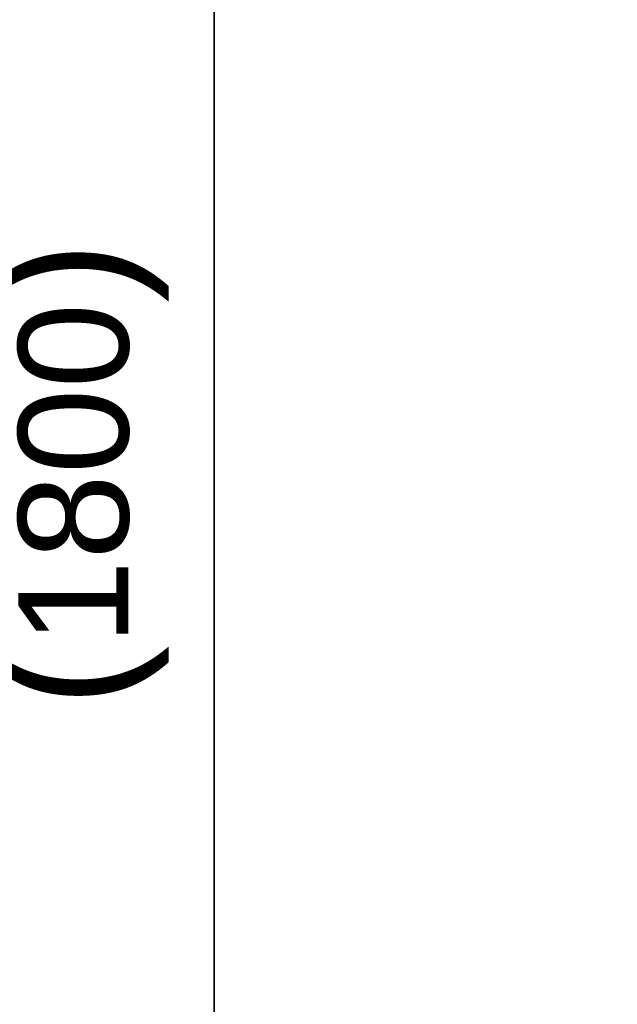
# Model space of a CAD drawing. Header units: millimetres. Extents: x 4 to 1188, y 1 to 840.
# Tile 11 of 197: x 191 to 218, y 375 to 419. Entities that reach past the tile are written whole.
import ezdxf

# ---------------------------------------------------------------- set-up
doc = ezdxf.new("R2010")
doc.units = ezdxf.units.MM
doc.layers.add('1', color=7, linetype='Continuous')
doc.styles.add('Arial Unicode MS', font='Arial Unicode MS')
doc.dimstyles.get("Standard").update_dxf_attribs({"dimtxt": 0.18, "dimasz": 0.18, "dimexe": 0.18, "dimexo": 0.0625, "dimgap": 0.09, "dimtad": 0, "dimtih": 1, "dimtoh": 1, "dimdec": 4, "dimzin": 0, "dimdsep": 46, "dimtxsty": 'Standard', "dimcen": 0.09, "dimadec": 0, "dimazin": 0, "dimtfac": 1, "dimtdec": 4, "dimtofl": 0, "dimtmove": 0, "dimatfit": 3, "dimfxl": 0, "dimtolj": 1, "dimtzin": 0, "dimarcsym": 0})

# ---------------------------------------------------------------- blocks, each defined once
blk = doc.blocks.new('_U15')
at = {"layer": '1', "color": 18, "lineweight": 35}
for p, q in [((245.621, 527.411), (197.849, 527.411)), ((199.849, 527.411), (199.849, 270.312)), ((224.192, 270.312), (197.849, 270.312))]:
    blk.add_line(p, q, dxfattribs=at)
at = {"layer": '1', "color": 18, "lineweight": 70}
for points in [[(199.849, 527.411), (200.625, 523.911), (199.073, 523.911)], [(199.849, 270.312), (199.073, 273.812), (200.625, 273.812)]]:
    blk.add_solid(points, dxfattribs=at)
at = {"layer": '1', "color": 18, "linetype": 'Continuous', "lineweight": 13, "insert": (197.779, 388.304), "char_height": 5, "attachment_point": 7, "rotation": 90, "line_spacing_factor": 1.047437, "style": 'Arial Unicode MS'}
blk.add_mtext('\\fArial Unicode MS|b0|i0;\\W1.0000;{\\H1.21x;(}1800{\\H1.21x;)}', dxfattribs=at)

msp = doc.modelspace()

# ---------------------------------------------------------------- dimensions: what is measured, and where the dimension line sits
at = {"layer": '1', "color": 18, "linetype": 'Continuous', "lineweight": 13}
dim = msp.add_linear_dim(base=(199.8493, 270.3119), p1=(268.0068, 527.4114), p2=(235.9068, 270.3119), angle=90, dimstyle='Standard', override={"dimtxt": 5, "dimasz": 3.5, "dimexe": 2, "dimexo": 1, "dimgap": 2.5, "dimtad": 1, "dimtih": 0, "dimtoh": 0, "dimdec": 0, "dimlfac": 7, "dimzin": 8, "dimdsep": 44, "dimlunit": 2, "dimpost": '(<>)', "dimtxsty": 'Arial Unicode MS', "dimsah": 1, "dimse1": 0, "dimse2": 0, "dimsd1": 0, "dimsd2": 0, "dimclrd": 18, "dimclre": 18, "dimclrt": 18, "dimtm": -0.1, "dimtfac": 0.4, "dimtdec": 2, "dimtofl": 1, "dimtmove": 0, "dimtzin": 8, "dimlwd": 35, "dimlwe": 35}, dxfattribs=at)
dim.commit()
dim.dimension.update_dxf_attribs({"geometry": '_U15', "text_midpoint": (199.8493, 398.8616), "dimtype": 160})

doc.saveas('drawing.dxf')
